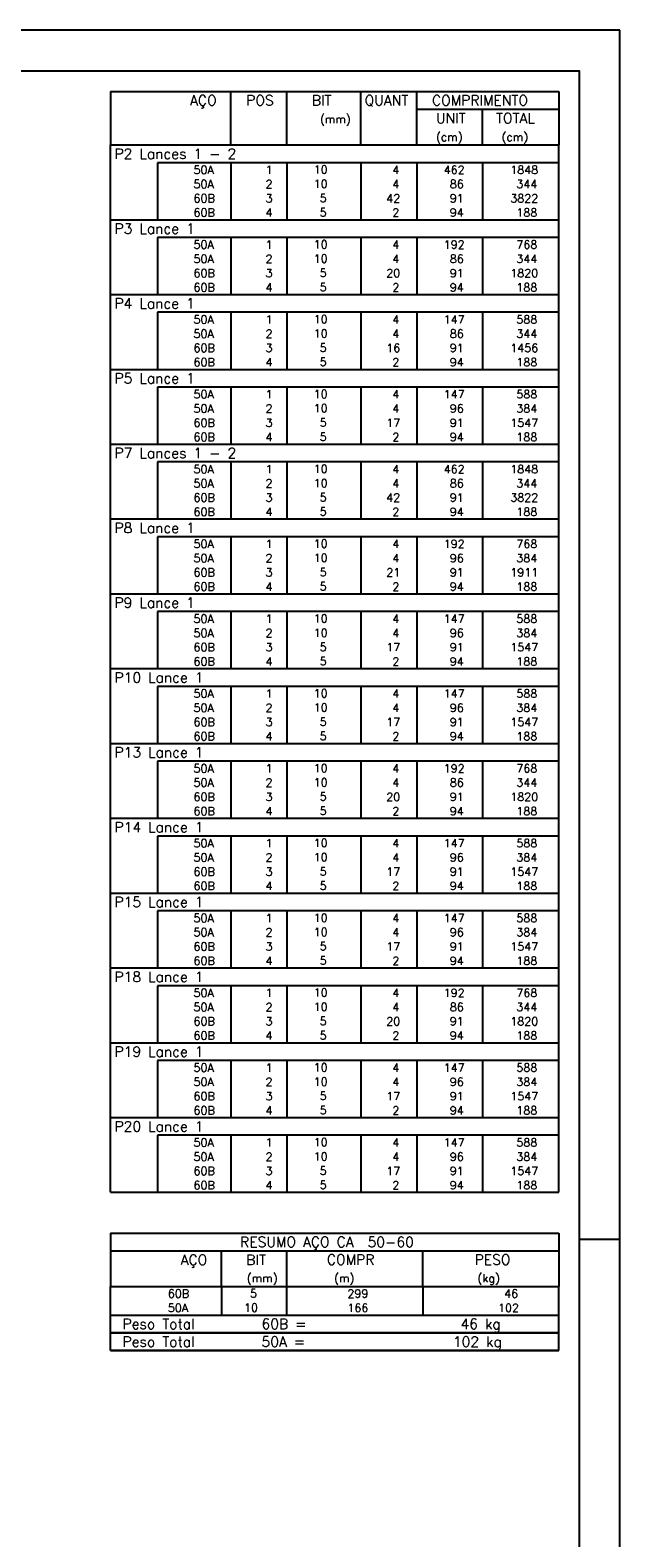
# Model space of a CAD drawing. Extents: x 0 to 84.1, y 0 to 59.4.
# Tile 6 of 6: x 69.6 to 84.1, y 22.4 to 59.4. Entities that reach past the tile are written whole.
import ezdxf

# ---------------------------------------------------------------- set-up
doc = ezdxf.new("R2010")
doc.units = 0
doc.header["$MEASUREMENT"] = 0
doc.layers.add('2', color=2, linetype='CONTINUOUS')
doc.styles.get("Standard").update_dxf_attribs({"font": 'ROMANS.SHX'})

msp = doc.modelspace()

# ---------------------------------------------------------------- linework, layer by layer
at = {"layer": '2', "linetype": 'Continuous'}
for p, q in [((84.1, 59.4), (0, 59.4)), ((84.1, 0), (84.1, 59.4)), ((71.6, 57.895), (71.6, 56.583)), ((71.6, 57.895), (82.6, 57.895)), ((74.55, 56.583), (74.55, 57.895)), ((75.93, 56.583), (75.93, 57.895)), ((77.74, 56.583), (77.74, 57.895)), ((79.12, 56.583), (79.12, 57.895)), ((82.6, 57.895), (82.6, 56.583)), ((79.12, 57.458), (82.6, 57.458)), ((80.73, 56.583), (80.73, 57.458)), ((71.6, 56.583), (82.6, 56.583)), ((71.6, 56.145), (71.6, 56.583)), ((71.6, 56.583), (82.6, 56.583)), ((82.6, 56.145), (82.6, 56.583)), ((71.6, 55.795), (71.6, 56.145)), ((82.6, 56.145), (72.75, 56.145)), ((72.75, 56.145), (72.75, 55.795)), ((74.55, 56.145), (74.55, 55.795)), ((75.93, 56.145), (75.93, 55.795)), ((77.74, 56.145), (77.74, 55.795)), ((79.12, 56.145), (79.12, 55.795)), ((80.73, 56.145), (80.73, 55.795)), ((82.6, 55.795), (82.6, 56.145)), ((71.6, 55.445), (71.6, 55.795)), ((72.75, 55.795), (72.75, 55.445)), ((74.55, 55.795), (74.55, 55.445)), ((75.93, 55.795), (75.93, 55.445)), ((77.74, 55.795), (77.74, 55.445)), ((79.12, 55.795), (79.12, 55.445)), ((80.73, 55.795), (80.73, 55.445)), ((82.6, 55.445), (82.6, 55.795)), ((71.6, 55.095), (71.6, 55.445)), ((72.75, 55.445), (72.75, 55.095)), ((74.55, 55.445), (74.55, 55.095)), ((75.93, 55.445), (75.93, 55.095)), ((77.74, 55.445), (77.74, 55.095)), ((79.12, 55.445), (79.12, 55.095)), ((80.73, 55.445), (80.73, 55.095)), ((82.6, 55.095), (82.6, 55.445)), ((71.6, 54.745), (71.6, 55.095)), ((72.75, 55.095), (72.75, 54.745)), ((74.55, 55.095), (74.55, 54.745)), ((75.93, 55.095), (75.93, 54.745)), ((77.74, 55.095), (77.74, 54.745)), ((79.12, 55.095), (79.12, 54.745)), ((80.73, 55.095), (80.73, 54.745)), ((82.6, 54.745), (82.6, 55.095)), ((71.6, 54.308), (71.6, 54.745)), ((71.6, 54.745), (82.6, 54.745)), ((82.6, 54.308), (82.6, 54.745)), ((71.6, 53.958), (71.6, 54.308)), ((82.6, 54.308), (72.75, 54.308)), ((72.75, 54.308), (72.75, 53.958)), ((74.55, 54.308), (74.55, 53.958)), ((75.93, 54.308), (75.93, 53.958)), ((77.74, 54.308), (77.74, 53.958)), ((79.12, 54.308), (79.12, 53.958)), ((80.73, 54.308), (80.73, 53.958)), ((82.6, 53.958), (82.6, 54.308)), ((71.6, 53.608), (71.6, 53.958)), ((72.75, 53.958), (72.75, 53.608)), ((74.55, 53.958), (74.55, 53.608)), ((75.93, 53.958), (75.93, 53.608)), ((77.74, 53.958), (77.74, 53.608)), ((79.12, 53.958), (79.12, 53.608)), ((80.73, 53.958), (80.73, 53.608)), ((82.6, 53.608), (82.6, 53.958)), ((71.6, 53.258), (71.6, 53.608)), ((72.75, 53.608), (72.75, 53.258)), ((74.55, 53.608), (74.55, 53.258)), ((75.93, 53.608), (75.93, 53.258)), ((77.74, 53.608), (77.74, 53.258)), ((79.12, 53.608), (79.12, 53.258)), ((80.73, 53.608), (80.73, 53.258)), ((82.6, 53.258), (82.6, 53.608)), ((71.6, 52.908), (71.6, 53.258)), ((72.75, 53.258), (72.75, 52.908)), ((74.55, 53.258), (74.55, 52.908)), ((75.93, 53.258), (75.93, 52.908)), ((77.74, 53.258), (77.74, 52.908)), ((79.12, 53.258), (79.12, 52.908)), ((80.73, 53.258), (80.73, 52.908)), ((82.6, 52.908), (82.6, 53.258)), ((71.6, 52.47), (71.6, 52.908)), ((71.6, 52.908), (82.6, 52.908)), ((82.6, 52.47), (82.6, 52.908)), ((71.6, 52.12), (71.6, 52.47)), ((82.6, 52.47), (72.75, 52.47)), ((72.75, 52.47), (72.75, 52.12)), ((74.55, 52.47), (74.55, 52.12)), ((75.93, 52.47), (75.93, 52.12)), ((77.74, 52.47), (77.74, 52.12)), ((79.12, 52.47), (79.12, 52.12)), ((80.73, 52.47), (80.73, 52.12)), ((82.6, 52.12), (82.6, 52.47)), ((71.6, 51.77), (71.6, 52.12)), ((72.75, 52.12), (72.75, 51.77)), ((74.55, 52.12), (74.55, 51.77)), ((75.93, 52.12), (75.93, 51.77)), ((77.74, 52.12), (77.74, 51.77)), ((79.12, 52.12), (79.12, 51.77)), ((80.73, 52.12), (80.73, 51.77)), ((82.6, 51.77), (82.6, 52.12)), ((71.6, 51.42), (71.6, 51.77)), ((72.75, 51.77), (72.75, 51.42)), ((74.55, 51.77), (74.55, 51.42)), ((75.93, 51.77), (75.93, 51.42)), ((77.74, 51.77), (77.74, 51.42)), ((79.12, 51.77), (79.12, 51.42)), ((80.73, 51.77), (80.73, 51.42)), ((82.6, 51.42), (82.6, 51.77)), ((71.6, 51.07), (71.6, 51.42)), ((72.75, 51.42), (72.75, 51.07)), ((74.55, 51.42), (74.55, 51.07)), ((75.93, 51.42), (75.93, 51.07)), ((77.74, 51.42), (77.74, 51.07)), ((79.12, 51.42), (79.12, 51.07)), ((80.73, 51.42), (80.73, 51.07)), ((82.6, 51.07), (82.6, 51.42)), ((71.6, 50.633), (71.6, 51.07)), ((71.6, 51.07), (82.6, 51.07)), ((82.6, 50.633), (82.6, 51.07)), ((71.6, 50.283), (71.6, 50.633)), ((82.6, 50.633), (72.75, 50.633)), ((72.75, 50.633), (72.75, 50.283)), ((74.55, 50.633), (74.55, 50.283)), ((75.93, 50.633), (75.93, 50.283)), ((77.74, 50.633), (77.74, 50.283)), ((79.12, 50.633), (79.12, 50.283)), ((80.73, 50.633), (80.73, 50.283)), ((82.6, 50.283), (82.6, 50.633)), ((71.6, 49.933), (71.6, 50.283)), ((72.75, 50.283), (72.75, 49.933)), ((74.55, 50.283), (74.55, 49.933)), ((75.93, 50.283), (75.93, 49.933)), ((77.74, 50.283), (77.74, 49.933)), ((79.12, 50.283), (79.12, 49.933)), ((80.73, 50.283), (80.73, 49.933)), ((82.6, 49.933), (82.6, 50.283)), ((71.6, 49.583), (71.6, 49.933)), ((72.75, 49.933), (72.75, 49.583)), ((74.55, 49.933), (74.55, 49.583)), ((75.93, 49.933), (75.93, 49.583)), ((77.74, 49.933), (77.74, 49.583)), ((79.12, 49.933), (79.12, 49.583)), ((80.73, 49.933), (80.73, 49.583)), ((82.6, 49.583), (82.6, 49.933)), ((71.6, 49.233), (71.6, 49.583)), ((72.75, 49.583), (72.75, 49.233)), ((74.55, 49.583), (74.55, 49.233)), ((75.93, 49.583), (75.93, 49.233)), ((77.74, 49.583), (77.74, 49.233)), ((79.12, 49.583), (79.12, 49.233)), ((80.73, 49.583), (80.73, 49.233)), ((82.6, 49.233), (82.6, 49.583)), ((71.6, 48.795), (71.6, 49.233)), ((71.6, 49.233), (82.6, 49.233)), ((82.6, 48.795), (82.6, 49.233)), ((71.6, 48.445), (71.6, 48.795)), ((82.6, 48.795), (72.75, 48.795)), ((72.75, 48.795), (72.75, 48.445)), ((74.55, 48.795), (74.55, 48.445)), ((75.93, 48.795), (75.93, 48.445)), ((77.74, 48.795), (77.74, 48.445)), ((79.12, 48.795), (79.12, 48.445)), ((80.73, 48.795), (80.73, 48.445)), ((82.6, 48.445), (82.6, 48.795)), ((71.6, 48.095), (71.6, 48.445)), ((72.75, 48.445), (72.75, 48.095)), ((74.55, 48.445), (74.55, 48.095)), ((75.93, 48.445), (75.93, 48.095)), ((77.74, 48.445), (77.74, 48.095)), ((79.12, 48.445), (79.12, 48.095)), ((80.73, 48.445), (80.73, 48.095)), ((82.6, 48.095), (82.6, 48.445)), ((71.6, 47.745), (71.6, 48.095)), ((72.75, 48.095), (72.75, 47.745)), ((74.55, 48.095), (74.55, 47.745)), ((75.93, 48.095), (75.93, 47.745)), ((77.74, 48.095), (77.74, 47.745)), ((79.12, 48.095), (79.12, 47.745)), ((80.73, 48.095), (80.73, 47.745)), ((82.6, 47.745), (82.6, 48.095)), ((71.6, 47.395), (71.6, 47.745)), ((72.75, 47.745), (72.75, 47.395)), ((74.55, 47.745), (74.55, 47.395)), ((75.93, 47.745), (75.93, 47.395)), ((77.74, 47.745), (77.74, 47.395)), ((79.12, 47.745), (79.12, 47.395)), ((80.73, 47.745), (80.73, 47.395)), ((82.6, 47.395), (82.6, 47.745)), ((71.6, 46.958), (71.6, 47.395)), ((71.6, 47.395), (82.6, 47.395)), ((82.6, 46.958), (82.6, 47.395)), ((71.6, 46.608), (71.6, 46.958)), ((82.6, 46.958), (72.75, 46.958)), ((72.75, 46.958), (72.75, 46.608)), ((74.55, 46.958), (74.55, 46.608)), ((75.93, 46.958), (75.93, 46.608)), ((77.74, 46.958), (77.74, 46.608)), ((79.12, 46.958), (79.12, 46.608)), ((80.73, 46.958), (80.73, 46.608)), ((82.6, 46.608), (82.6, 46.958)), ((71.6, 46.258), (71.6, 46.608)), ((72.75, 46.608), (72.75, 46.258)), ((74.55, 46.608), (74.55, 46.258)), ((75.93, 46.608), (75.93, 46.258)), ((77.74, 46.608), (77.74, 46.258)), ((79.12, 46.608), (79.12, 46.258)), ((80.73, 46.608), (80.73, 46.258)), ((82.6, 46.258), (82.6, 46.608)), ((71.6, 45.908), (71.6, 46.258)), ((72.75, 46.258), (72.75, 45.908)), ((74.55, 46.258), (74.55, 45.908)), ((75.93, 46.258), (75.93, 45.908)), ((77.74, 46.258), (77.74, 45.908)), ((79.12, 46.258), (79.12, 45.908)), ((80.73, 46.258), (80.73, 45.908)), ((82.6, 45.908), (82.6, 46.258)), ((71.6, 45.558), (71.6, 45.908)), ((71.6, 45.12), (71.6, 45.558)), ((71.6, 45.558), (82.6, 45.558)), ((72.75, 45.908), (72.75, 45.558)), ((74.55, 45.908), (74.55, 45.558)), ((75.93, 45.908), (75.93, 45.558)), ((77.74, 45.908), (77.74, 45.558)), ((79.12, 45.908), (79.12, 45.558)), ((80.73, 45.908), (80.73, 45.558)), ((82.6, 45.558), (82.6, 45.908)), ((82.6, 45.12), (82.6, 45.558)), ((71.6, 44.77), (71.6, 45.12)), ((82.6, 45.12), (72.75, 45.12)), ((72.75, 45.12), (72.75, 44.77)), ((74.55, 45.12), (74.55, 44.77)), ((75.93, 45.12), (75.93, 44.77)), ((77.74, 45.12), (77.74, 44.77)), ((79.12, 45.12), (79.12, 44.77)), ((80.73, 45.12), (80.73, 44.77)), ((82.6, 44.77), (82.6, 45.12)), ((71.6, 44.42), (71.6, 44.77)), ((72.75, 44.77), (72.75, 44.42)), ((74.55, 44.77), (74.55, 44.42)), ((75.93, 44.77), (75.93, 44.42)), ((77.74, 44.77), (77.74, 44.42)), ((79.12, 44.77), (79.12, 44.42)), ((80.73, 44.77), (80.73, 44.42)), ((82.6, 44.42), (82.6, 44.77)), ((71.6, 44.07), (71.6, 44.42)), ((71.6, 43.72), (71.6, 44.07)), ((72.75, 44.42), (72.75, 44.07)), ((72.75, 44.07), (72.75, 43.72)), ((74.55, 44.42), (74.55, 44.07)), ((74.55, 44.07), (74.55, 43.72)), ((75.93, 44.42), (75.93, 44.07)), ((75.93, 44.07), (75.93, 43.72)), ((77.74, 44.42), (77.74, 44.07)), ((77.74, 44.07), (77.74, 43.72)), ((79.12, 44.42), (79.12, 44.07)), ((79.12, 44.07), (79.12, 43.72)), ((80.73, 44.42), (80.73, 44.07)), ((80.73, 44.07), (80.73, 43.72)), ((82.6, 44.07), (82.6, 44.42)), ((82.6, 43.72), (82.6, 44.07)), ((71.6, 43.283), (71.6, 43.72)), ((71.6, 43.72), (82.6, 43.72)), ((82.6, 43.283), (82.6, 43.72)), ((71.6, 42.933), (71.6, 43.283)), ((82.6, 43.283), (72.75, 43.283)), ((72.75, 43.283), (72.75, 42.933)), ((74.55, 43.283), (74.55, 42.933)), ((75.93, 43.283), (75.93, 42.933)), ((77.74, 43.283), (77.74, 42.933)), ((79.12, 43.283), (79.12, 42.933)), ((80.73, 43.283), (80.73, 42.933)), ((82.6, 42.933), (82.6, 43.283)), ((71.6, 42.583), (71.6, 42.933)), ((71.6, 42.233), (71.6, 42.583)), ((72.75, 42.933), (72.75, 42.583)), ((72.75, 42.583), (72.75, 42.233)), ((74.55, 42.933), (74.55, 42.583)), ((74.55, 42.583), (74.55, 42.233)), ((75.93, 42.933), (75.93, 42.583)), ((75.93, 42.583), (75.93, 42.233)), ((77.74, 42.933), (77.74, 42.583)), ((77.74, 42.583), (77.74, 42.233)), ((79.12, 42.933), (79.12, 42.583)), ((79.12, 42.583), (79.12, 42.233)), ((80.73, 42.933), (80.73, 42.583)), ((80.73, 42.583), (80.73, 42.233)), ((82.6, 42.583), (82.6, 42.933)), ((82.6, 42.233), (82.6, 42.583)), ((71.6, 41.883), (71.6, 42.233)), ((72.75, 42.233), (72.75, 41.883)), ((74.55, 42.233), (74.55, 41.883)), ((75.93, 42.233), (75.93, 41.883)), ((77.74, 42.233), (77.74, 41.883)), ((79.12, 42.233), (79.12, 41.883)), ((80.73, 42.233), (80.73, 41.883)), ((82.6, 41.883), (82.6, 42.233)), ((71.6, 41.445), (71.6, 41.883)), ((71.6, 41.883), (82.6, 41.883)), ((82.6, 41.445), (82.6, 41.883)), ((71.6, 41.095), (71.6, 41.445)), ((82.6, 41.445), (72.75, 41.445)), ((72.75, 41.445), (72.75, 41.095)), ((74.55, 41.445), (74.55, 41.095)), ((75.93, 41.445), (75.93, 41.095)), ((77.74, 41.445), (77.74, 41.095)), ((79.12, 41.445), (79.12, 41.095)), ((80.73, 41.445), (80.73, 41.095)), ((82.6, 41.095), (82.6, 41.445)), ((71.6, 40.745), (71.6, 41.095)), ((71.6, 40.395), (71.6, 40.745)), ((72.75, 41.095), (72.75, 40.745)), ((72.75, 40.745), (72.75, 40.395)), ((74.55, 41.095), (74.55, 40.745)), ((74.55, 40.745), (74.55, 40.395)), ((75.93, 41.095), (75.93, 40.745)), ((75.93, 40.745), (75.93, 40.395)), ((77.74, 41.095), (77.74, 40.745)), ((77.74, 40.745), (77.74, 40.395)), ((79.12, 41.095), (79.12, 40.745)), ((79.12, 40.745), (79.12, 40.395)), ((80.73, 41.095), (80.73, 40.745)), ((80.73, 40.745), (80.73, 40.395)), ((82.6, 40.745), (82.6, 41.095)), ((82.6, 40.395), (82.6, 40.745)), ((71.6, 40.045), (71.6, 40.395)), ((72.75, 40.395), (72.75, 40.045)), ((74.55, 40.395), (74.55, 40.045)), ((75.93, 40.395), (75.93, 40.045)), ((77.74, 40.395), (77.74, 40.045)), ((79.12, 40.395), (79.12, 40.045)), ((80.73, 40.395), (80.73, 40.045)), ((82.6, 40.045), (82.6, 40.395)), ((71.6, 39.608), (71.6, 40.045)), ((71.6, 40.045), (82.6, 40.045)), ((82.6, 39.608), (82.6, 40.045)), ((71.6, 39.258), (71.6, 39.608)), ((71.6, 38.908), (71.6, 39.258)), ((82.6, 39.608), (72.75, 39.608)), ((72.75, 39.608), (72.75, 39.258)), ((72.75, 39.258), (72.75, 38.908)), ((74.55, 39.608), (74.55, 39.258)), ((74.55, 39.258), (74.55, 38.908)), ((75.93, 39.608), (75.93, 39.258)), ((75.93, 39.258), (75.93, 38.908)), ((77.74, 39.608), (77.74, 39.258)), ((77.74, 39.258), (77.74, 38.908)), ((79.12, 39.608), (79.12, 39.258)), ((79.12, 39.258), (79.12, 38.908)), ((80.73, 39.608), (80.73, 39.258)), ((80.73, 39.258), (80.73, 38.908)), ((82.6, 39.258), (82.6, 39.608)), ((82.6, 38.908), (82.6, 39.258)), ((71.6, 38.558), (71.6, 38.908)), ((72.75, 38.908), (72.75, 38.558)), ((74.55, 38.908), (74.55, 38.558)), ((75.93, 38.908), (75.93, 38.558)), ((77.74, 38.908), (77.74, 38.558)), ((79.12, 38.908), (79.12, 38.558)), ((80.73, 38.908), (80.73, 38.558)), ((82.6, 38.558), (82.6, 38.908)), ((71.6, 38.208), (71.6, 38.558)), ((72.75, 38.558), (72.75, 38.208)), ((74.55, 38.558), (74.55, 38.208)), ((75.93, 38.558), (75.93, 38.208)), ((77.74, 38.558), (77.74, 38.208)), ((79.12, 38.558), (79.12, 38.208)), ((80.73, 38.558), (80.73, 38.208)), ((82.6, 38.208), (82.6, 38.558)), ((71.6, 37.77), (71.6, 38.208)), ((71.6, 38.208), (82.6, 38.208)), ((82.6, 37.77), (82.6, 38.208)), ((71.6, 37.42), (71.6, 37.77)), ((82.6, 37.77), (72.75, 37.77)), ((72.75, 37.77), (72.75, 37.42)), ((74.55, 37.77), (74.55, 37.42)), ((75.93, 37.77), (75.93, 37.42)), ((77.74, 37.77), (77.74, 37.42)), ((79.12, 37.77), (79.12, 37.42)), ((80.73, 37.77), (80.73, 37.42)), ((82.6, 37.42), (82.6, 37.77)), ((71.6, 37.07), (71.6, 37.42)), ((72.75, 37.42), (72.75, 37.07)), ((74.55, 37.42), (74.55, 37.07)), ((75.93, 37.42), (75.93, 37.07)), ((77.74, 37.42), (77.74, 37.07)), ((79.12, 37.42), (79.12, 37.07)), ((80.73, 37.42), (80.73, 37.07)), ((82.6, 37.07), (82.6, 37.42)), ((71.6, 36.72), (71.6, 37.07)), ((72.75, 37.07), (72.75, 36.72)), ((74.55, 37.07), (74.55, 36.72)), ((75.93, 37.07), (75.93, 36.72)), ((77.74, 37.07), (77.74, 36.72)), ((79.12, 37.07), (79.12, 36.72)), ((80.73, 37.07), (80.73, 36.72)), ((82.6, 36.72), (82.6, 37.07)), ((71.6, 36.37), (71.6, 36.72)), ((72.75, 36.72), (72.75, 36.37)), ((74.55, 36.72), (74.55, 36.37)), ((75.93, 36.72), (75.93, 36.37)), ((77.74, 36.72), (77.74, 36.37)), ((79.12, 36.72), (79.12, 36.37)), ((80.73, 36.72), (80.73, 36.37)), ((82.6, 36.37), (82.6, 36.72)), ((71.6, 35.933), (71.6, 36.37)), ((71.6, 36.37), (82.6, 36.37)), ((82.6, 35.933), (82.6, 36.37)), ((71.6, 35.583), (71.6, 35.933)), ((82.6, 35.933), (72.75, 35.933)), ((72.75, 35.933), (72.75, 35.583)), ((74.55, 35.933), (74.55, 35.583)), ((75.93, 35.933), (75.93, 35.583)), ((77.74, 35.933), (77.74, 35.583)), ((79.12, 35.933), (79.12, 35.583)), ((80.73, 35.933), (80.73, 35.583)), ((82.6, 35.583), (82.6, 35.933)), ((71.6, 35.233), (71.6, 35.583)), ((72.75, 35.583), (72.75, 35.233)), ((74.55, 35.583), (74.55, 35.233)), ((75.93, 35.583), (75.93, 35.233)), ((77.74, 35.583), (77.74, 35.233)), ((79.12, 35.583), (79.12, 35.233)), ((80.73, 35.583), (80.73, 35.233)), ((82.6, 35.233), (82.6, 35.583)), ((71.6, 34.883), (71.6, 35.233)), ((72.75, 35.233), (72.75, 34.883)), ((74.55, 35.233), (74.55, 34.883)), ((75.93, 35.233), (75.93, 34.883)), ((77.74, 35.233), (77.74, 34.883)), ((79.12, 35.233), (79.12, 34.883)), ((80.73, 35.233), (80.73, 34.883)), ((82.6, 34.883), (82.6, 35.233)), ((71.6, 34.533), (71.6, 34.883)), ((72.75, 34.883), (72.75, 34.533)), ((74.55, 34.883), (74.55, 34.533)), ((75.93, 34.883), (75.93, 34.533)), ((77.74, 34.883), (77.74, 34.533)), ((79.12, 34.883), (79.12, 34.533)), ((80.73, 34.883), (80.73, 34.533)), ((82.6, 34.533), (82.6, 34.883)), ((71.6, 34.095), (71.6, 34.533)), ((71.6, 34.533), (82.6, 34.533)), ((82.6, 34.095), (82.6, 34.533)), ((71.6, 33.745), (71.6, 34.095)), ((82.6, 34.095), (72.75, 34.095)), ((72.75, 34.095), (72.75, 33.745)), ((74.55, 34.095), (74.55, 33.745)), ((75.93, 34.095), (75.93, 33.745)), ((77.74, 34.095), (77.74, 33.745)), ((79.12, 34.095), (79.12, 33.745)), ((80.73, 34.095), (80.73, 33.745)), ((82.6, 33.745), (82.6, 34.095)), ((71.6, 33.395), (71.6, 33.745)), ((72.75, 33.745), (72.75, 33.395)), ((74.55, 33.745), (74.55, 33.395)), ((75.93, 33.745), (75.93, 33.395)), ((77.74, 33.745), (77.74, 33.395)), ((79.12, 33.745), (79.12, 33.395)), ((80.73, 33.745), (80.73, 33.395)), ((82.6, 33.395), (82.6, 33.745)), ((71.6, 33.045), (71.6, 33.395)), ((72.75, 33.395), (72.75, 33.045)), ((74.55, 33.395), (74.55, 33.045)), ((75.93, 33.395), (75.93, 33.045)), ((77.74, 33.395), (77.74, 33.045)), ((79.12, 33.395), (79.12, 33.045)), ((80.73, 33.395), (80.73, 33.045)), ((82.6, 33.045), (82.6, 33.395)), ((71.6, 32.695), (71.6, 33.045)), ((72.75, 33.045), (72.75, 32.695)), ((74.55, 33.045), (74.55, 32.695)), ((75.93, 33.045), (75.93, 32.695)), ((77.74, 33.045), (77.74, 32.695)), ((79.12, 33.045), (79.12, 32.695)), ((80.73, 33.045), (80.73, 32.695)), ((82.6, 32.695), (82.6, 33.045)), ((71.6, 32.258), (71.6, 32.695)), ((71.6, 32.695), (82.6, 32.695)), ((82.6, 32.258), (82.6, 32.695)), ((71.6, 31.908), (71.6, 32.258)), ((82.6, 32.258), (72.75, 32.258)), ((72.75, 32.258), (72.75, 31.908)), ((74.55, 32.258), (74.55, 31.908)), ((75.93, 32.258), (75.93, 31.908)), ((77.74, 32.258), (77.74, 31.908)), ((79.12, 32.258), (79.12, 31.908)), ((80.73, 32.258), (80.73, 31.908)), ((82.6, 31.908), (82.6, 32.258)), ((71.6, 31.558), (71.6, 31.908)), ((72.75, 31.908), (72.75, 31.558)), ((74.55, 31.908), (74.55, 31.558)), ((75.93, 31.908), (75.93, 31.558)), ((77.74, 31.908), (77.74, 31.558)), ((79.12, 31.908), (79.12, 31.558)), ((80.73, 31.908), (80.73, 31.558)), ((82.6, 31.558), (82.6, 31.908)), ((71.6, 31.208), (71.6, 31.558)), ((72.75, 31.558), (72.75, 31.208)), ((74.55, 31.558), (74.55, 31.208)), ((75.93, 31.558), (75.93, 31.208)), ((77.74, 31.558), (77.74, 31.208)), ((79.12, 31.558), (79.12, 31.208)), ((80.73, 31.558), (80.73, 31.208)), ((82.6, 31.208), (82.6, 31.558)), ((71.6, 30.858), (71.6, 31.208)), ((72.75, 31.208), (72.75, 30.858)), ((74.55, 31.208), (74.55, 30.858)), ((75.93, 31.208), (75.93, 30.858)), ((77.74, 31.208), (77.74, 30.858)), ((79.12, 31.208), (79.12, 30.858)), ((80.73, 31.208), (80.73, 30.858)), ((82.6, 30.858), (82.6, 31.208)), ((71.6, 30.858), (82.6, 30.858)), ((71.6, 29.858), (71.6, 28.545)), ((71.6, 29.858), (82.6, 29.858)), ((82.6, 29.858), (82.6, 28.545)), ((84.1, 29.7), (83.1, 29.7)), ((71.6, 29.42), (82.6, 29.42)), ((74.32, 28.545), (74.32, 29.42)), ((75.93, 28.545), (75.93, 29.42)), ((79.265, 28.545), (79.265, 29.42)), ((71.6, 28.545), (82.6, 28.545)), ((71.6, 28.195), (71.6, 28.545)), ((74.32, 28.545), (74.32, 28.195)), ((75.93, 28.195), (75.93, 28.545)), ((79.265, 28.545), (79.265, 28.195)), ((82.6, 28.195), (82.6, 28.545)), ((71.6, 27.845), (71.6, 28.195)), ((74.32, 28.195), (74.32, 27.845)), ((75.93, 27.845), (75.93, 28.195)), ((79.265, 28.195), (79.265, 27.845)), ((82.6, 27.845), (82.6, 28.195)), ((71.6, 27.845), (82.6, 27.845)), ((71.6, 27.408), (71.6, 27.845)), ((71.6, 27.845), (82.6, 27.845)), ((82.6, 27.408), (82.6, 27.845)), ((82.6, 27.408), (71.6, 27.408)), ((71.6, 26.97), (71.6, 27.408)), ((71.6, 27.408), (82.6, 27.408)), ((82.6, 26.97), (82.6, 27.408)), ((82.6, 26.97), (71.6, 26.97)), ((71.6, 26.97), (82.6, 26.97))]:
    msp.add_line(p, q, dxfattribs=at)
msp.add_lwpolyline([(83.1, 1), (2.5, 1), (2.5, 58.4), (83.1, 58.4), (83.1, 1)], dxfattribs=at)

# ---------------------------------------------------------------- texts
for s, height, p in [('AÇO', 0.25, (73.55, 57.551)), ('POS', 0.25, (74.93, 57.551)), ('BIT', 0.25, (76.54, 57.551)), ('QUANT', 0.25, (77.836, 57.551)), ('COMPRIMENTO', 0.25, (79.489, 57.551)), ('(mm)', 0.2, (76.74, 57.114)), ('UNIT', 0.25, (79.587, 57.114)), ('TOTAL', 0.25, (81.059, 57.114)), ('(cm)', 0.2, (79.587, 56.676)), ('(cm)', 0.2, (81.197, 56.676)), ('P2 Lances 1 - 2', 0.25, (71.696, 56.239)), ('     50A', 0.2, (72.89, 55.87)), ('  1', 0.2, (75.13, 55.87)), ('   10  ', 0.2, (76.137, 55.876)), ('    4', 0.2, (77.92, 55.87)), ('   462', 0.2, (79.33, 55.87)), ('   1848', 0.2, (80.964, 55.87)), ('     50A', 0.2, (72.89, 55.52)), ('  2', 0.2, (75.13, 55.52)), ('   10  ', 0.2, (76.137, 55.526)), ('    4', 0.2, (77.92, 55.52)), ('    86', 0.2, (79.33, 55.52)), ('    344', 0.2, (80.964, 55.52)), ('     60B', 0.2, (72.89, 55.17)), ('  3', 0.2, (75.13, 55.17)), ('    5  ', 0.2, (76.137, 55.176)), ('   42', 0.2, (77.92, 55.17)), ('    91', 0.2, (79.33, 55.17)), ('   3822', 0.2, (80.964, 55.17)), ('     60B', 0.2, (72.89, 54.82)), ('  4', 0.2, (75.13, 54.82)), ('    5  ', 0.2, (76.137, 54.826)), ('    2', 0.2, (77.92, 54.82)), ('    94', 0.2, (79.33, 54.82)), ('    188', 0.2, (80.964, 54.82)), ('P3 Lance 1', 0.25, (71.696, 54.401)), ('     50A', 0.2, (72.89, 54.033)), ('  1', 0.2, (75.13, 54.033)), ('   10  ', 0.2, (76.137, 54.039)), ('    4', 0.2, (77.92, 54.033)), ('   192', 0.2, (79.33, 54.033)), ('    768', 0.2, (80.964, 54.033)), ('     50A', 0.2, (72.89, 53.683)), ('  2', 0.2, (75.13, 53.683)), ('   10  ', 0.2, (76.137, 53.689)), ('    4', 0.2, (77.92, 53.683)), ('    86', 0.2, (79.33, 53.683)), ('    344', 0.2, (80.964, 53.683)), ('     60B', 0.2, (72.89, 53.333)), ('  3', 0.2, (75.13, 53.333)), ('    5  ', 0.2, (76.137, 53.339)), ('   20', 0.2, (77.92, 53.333)), ('    91', 0.2, (79.33, 53.333)), ('   1820', 0.2, (80.964, 53.333)), ('     60B', 0.2, (72.89, 52.983)), ('  4', 0.2, (75.13, 52.983)), ('    5  ', 0.2, (76.137, 52.989)), ('    2', 0.2, (77.92, 52.983)), ('    94', 0.2, (79.33, 52.983)), ('    188', 0.2, (80.964, 52.983)), ('P4 Lance 1', 0.25, (71.696, 52.564)), ('     50A', 0.2, (72.89, 52.195)), ('  1', 0.2, (75.13, 52.195)), ('   10  ', 0.2, (76.137, 52.201)), ('    4', 0.2, (77.92, 52.195)), ('   147', 0.2, (79.33, 52.195)), ('    588', 0.2, (80.964, 52.195)), ('     50A', 0.2, (72.89, 51.845)), ('  2', 0.2, (75.13, 51.845)), ('   10  ', 0.2, (76.137, 51.851)), ('    4', 0.2, (77.92, 51.845)), ('    86', 0.2, (79.33, 51.845)), ('    344', 0.2, (80.964, 51.845)), ('     60B', 0.2, (72.89, 51.495)), ('  3', 0.2, (75.13, 51.495)), ('    5  ', 0.2, (76.137, 51.501)), ('   16', 0.2, (77.92, 51.495)), ('    91', 0.2, (79.33, 51.495)), ('   1456', 0.2, (80.964, 51.495)), ('     60B', 0.2, (72.89, 51.145)), ('  4', 0.2, (75.13, 51.145)), ('    5  ', 0.2, (76.137, 51.151)), ('    2', 0.2, (77.92, 51.145)), ('    94', 0.2, (79.33, 51.145)), ('    188', 0.2, (80.964, 51.145)), ('P5 Lance 1', 0.25, (71.696, 50.726)), ('     50A', 0.2, (72.89, 50.358)), ('  1', 0.2, (75.13, 50.358)), ('   10  ', 0.2, (76.137, 50.364)), ('    4', 0.2, (77.92, 50.358)), ('   147', 0.2, (79.33, 50.358)), ('    588', 0.2, (80.964, 50.358)), ('     50A', 0.2, (72.89, 50.008)), ('  2', 0.2, (75.13, 50.008)), ('   10  ', 0.2, (76.137, 50.014)), ('    4', 0.2, (77.92, 50.008)), ('    96', 0.2, (79.33, 50.008)), ('    384', 0.2, (80.964, 50.008)), ('     60B', 0.2, (72.89, 49.658)), ('  3', 0.2, (75.13, 49.658)), ('    5  ', 0.2, (76.137, 49.664)), ('   17', 0.2, (77.92, 49.658)), ('    91', 0.2, (79.33, 49.658)), ('   1547', 0.2, (80.964, 49.658)), ('     60B', 0.2, (72.89, 49.308)), ('  4', 0.2, (75.13, 49.308)), ('    5  ', 0.2, (76.137, 49.314)), ('    2', 0.2, (77.92, 49.308)), ('    94', 0.2, (79.33, 49.308)), ('    188', 0.2, (80.964, 49.308)), ('P7 Lances 1 - 2', 0.25, (71.696, 48.889)), ('     50A', 0.2, (72.89, 48.52)), ('  1', 0.2, (75.13, 48.52)), ('   10  ', 0.2, (76.137, 48.526)), ('    4', 0.2, (77.92, 48.52)), ('   462', 0.2, (79.33, 48.52)), ('   1848', 0.2, (80.964, 48.52)), ('     50A', 0.2, (72.89, 48.17)), ('  2', 0.2, (75.13, 48.17)), ('   10  ', 0.2, (76.137, 48.176)), ('    4', 0.2, (77.92, 48.17)), ('    86', 0.2, (79.33, 48.17)), ('    344', 0.2, (80.964, 48.17)), ('     60B', 0.2, (72.89, 47.82)), ('  3', 0.2, (75.13, 47.82)), ('    5  ', 0.2, (76.137, 47.826)), ('   42', 0.2, (77.92, 47.82)), ('    91', 0.2, (79.33, 47.82)), ('   3822', 0.2, (80.964, 47.82)), ('     60B', 0.2, (72.89, 47.47)), ('  4', 0.2, (75.13, 47.47)), ('    5  ', 0.2, (76.137, 47.476)), ('    2', 0.2, (77.92, 47.47)), ('    94', 0.2, (79.33, 47.47)), ('    188', 0.2, (80.964, 47.47)), ('P8 Lance 1', 0.25, (71.696, 47.051)), ('     50A', 0.2, (72.89, 46.683)), ('  1', 0.2, (75.13, 46.683)), ('   10  ', 0.2, (76.137, 46.689)), ('    4', 0.2, (77.92, 46.683)), ('   192', 0.2, (79.33, 46.683)), ('    768', 0.2, (80.964, 46.683)), ('     50A', 0.2, (72.89, 46.333)), ('  2', 0.2, (75.13, 46.333)), ('   10  ', 0.2, (76.137, 46.339)), ('    4', 0.2, (77.92, 46.333)), ('    96', 0.2, (79.33, 46.333)), ('    384', 0.2, (80.964, 46.333)), ('     60B', 0.2, (72.89, 45.983)), ('  3', 0.2, (75.13, 45.983)), ('    5  ', 0.2, (76.137, 45.989)), ('   21', 0.2, (77.92, 45.983)), ('    91', 0.2, (79.33, 45.983)), ('   1911', 0.2, (80.964, 45.983)), ('     60B', 0.2, (72.89, 45.633)), ('  4', 0.2, (75.13, 45.633)), ('    5  ', 0.2, (76.137, 45.639)), ('    2', 0.2, (77.92, 45.633)), ('    94', 0.2, (79.33, 45.633)), ('    188', 0.2, (80.964, 45.633)), ('P9 Lance 1', 0.25, (71.696, 45.214)), ('     50A', 0.2, (72.89, 44.845)), ('  1', 0.2, (75.13, 44.845)), ('   10  ', 0.2, (76.137, 44.851)), ('    4', 0.2, (77.92, 44.845)), ('   147', 0.2, (79.33, 44.845)), ('    588', 0.2, (80.964, 44.845)), ('     50A', 0.2, (72.89, 44.495)), ('  2', 0.2, (75.13, 44.495)), ('   10  ', 0.2, (76.137, 44.501)), ('    4', 0.2, (77.92, 44.495)), ('    96', 0.2, (79.33, 44.495)), ('    384', 0.2, (80.964, 44.495)), ('     60B', 0.2, (72.89, 44.145)), ('  3', 0.2, (75.13, 44.145)), ('    5  ', 0.2, (76.137, 44.151)), ('   17', 0.2, (77.92, 44.145)), ('    91', 0.2, (79.33, 44.145)), ('   1547', 0.2, (80.964, 44.145)), ('     60B', 0.2, (72.89, 43.795)), ('  4', 0.2, (75.13, 43.795)), ('    5  ', 0.2, (76.137, 43.801)), ('    2', 0.2, (77.92, 43.795)), ('    94', 0.2, (79.33, 43.795)), ('    188', 0.2, (80.964, 43.795)), ('P10 Lance 1', 0.25, (71.696, 43.376)), ('     50A', 0.2, (72.89, 43.008)), ('  1', 0.2, (75.13, 43.008)), ('   10  ', 0.2, (76.137, 43.014)), ('    4', 0.2, (77.92, 43.008)), ('   147', 0.2, (79.33, 43.008)), ('    588', 0.2, (80.964, 43.008)), ('     50A', 0.2, (72.89, 42.658)), ('  2', 0.2, (75.13, 42.658)), ('   10  ', 0.2, (76.137, 42.664)), ('    4', 0.2, (77.92, 42.658)), ('    96', 0.2, (79.33, 42.658)), ('    384', 0.2, (80.964, 42.658)), ('     60B', 0.2, (72.89, 42.308)), ('  3', 0.2, (75.13, 42.308)), ('    5  ', 0.2, (76.137, 42.314)), ('   17', 0.2, (77.92, 42.308)), ('    91', 0.2, (79.33, 42.308)), ('   1547', 0.2, (80.964, 42.308)), ('     60B', 0.2, (72.89, 41.958)), ('  4', 0.2, (75.13, 41.958)), ('    5  ', 0.2, (76.137, 41.964)), ('    2', 0.2, (77.92, 41.958)), ('    94', 0.2, (79.33, 41.958)), ('    188', 0.2, (80.964, 41.958)), ('P13 Lance 1', 0.25, (71.696, 41.539)), ('     50A', 0.2, (72.89, 41.17)), ('  1', 0.2, (75.13, 41.17)), ('   10  ', 0.2, (76.137, 41.176)), ('    4', 0.2, (77.92, 41.17)), ('   192', 0.2, (79.33, 41.17)), ('    768', 0.2, (80.964, 41.17)), ('     50A', 0.2, (72.89, 40.82)), ('  2', 0.2, (75.13, 40.82)), ('   10  ', 0.2, (76.137, 40.826)), ('    4', 0.2, (77.92, 40.82)), ('    86', 0.2, (79.33, 40.82)), ('    344', 0.2, (80.964, 40.82)), ('     60B', 0.2, (72.89, 40.47)), ('  3', 0.2, (75.13, 40.47)), ('    5  ', 0.2, (76.137, 40.476)), ('   20', 0.2, (77.92, 40.47)), ('    91', 0.2, (79.33, 40.47)), ('   1820', 0.2, (80.964, 40.47)), ('     60B', 0.2, (72.89, 40.12)), ('  4', 0.2, (75.13, 40.12)), ('    5  ', 0.2, (76.137, 40.126)), ('    2', 0.2, (77.92, 40.12)), ('    94', 0.2, (79.33, 40.12)), ('    188', 0.2, (80.964, 40.12)), ('P14 Lance 1', 0.25, (71.696, 39.701)), ('     50A', 0.2, (72.89, 39.333)), ('  1', 0.2, (75.13, 39.333)), ('   10  ', 0.2, (76.137, 39.339)), ('    4', 0.2, (77.92, 39.333)), ('   147', 0.2, (79.33, 39.333)), ('    588', 0.2, (80.964, 39.333)), ('     50A', 0.2, (72.89, 38.983)), ('  2', 0.2, (75.13, 38.983)), ('   10  ', 0.2, (76.137, 38.989)), ('    4', 0.2, (77.92, 38.983)), ('    96', 0.2, (79.33, 38.983)), ('    384', 0.2, (80.964, 38.983)), ('     60B', 0.2, (72.89, 38.633)), ('  3', 0.2, (75.13, 38.633)), ('    5  ', 0.2, (76.137, 38.639)), ('   17', 0.2, (77.92, 38.633)), ('    91', 0.2, (79.33, 38.633)), ('   1547', 0.2, (80.964, 38.633)), ('     60B', 0.2, (72.89, 38.283)), ('  4', 0.2, (75.13, 38.283)), ('    5  ', 0.2, (76.137, 38.289)), ('    2', 0.2, (77.92, 38.283)), ('    94', 0.2, (79.33, 38.283)), ('    188', 0.2, (80.964, 38.283)), ('P15 Lance 1', 0.25, (71.696, 37.864)), ('     50A', 0.2, (72.89, 37.495)), ('  1', 0.2, (75.13, 37.495)), ('   10  ', 0.2, (76.137, 37.501)), ('    4', 0.2, (77.92, 37.495)), ('   147', 0.2, (79.33, 37.495)), ('    588', 0.2, (80.964, 37.495)), ('     50A', 0.2, (72.89, 37.145)), ('  2', 0.2, (75.13, 37.145)), ('   10  ', 0.2, (76.137, 37.151)), ('    4', 0.2, (77.92, 37.145)), ('    96', 0.2, (79.33, 37.145)), ('    384', 0.2, (80.964, 37.145)), ('     60B', 0.2, (72.89, 36.795)), ('  3', 0.2, (75.13, 36.795)), ('    5  ', 0.2, (76.137, 36.801)), ('   17', 0.2, (77.92, 36.795)), ('    91', 0.2, (79.33, 36.795)), ('   1547', 0.2, (80.964, 36.795)), ('     60B', 0.2, (72.89, 36.445)), ('  4', 0.2, (75.13, 36.445)), ('    5  ', 0.2, (76.137, 36.451)), ('    2', 0.2, (77.92, 36.445)), ('    94', 0.2, (79.33, 36.445)), ('    188', 0.2, (80.964, 36.445)), ('P18 Lance 1', 0.25, (71.696, 36.026)), ('     50A', 0.2, (72.89, 35.658)), ('  1', 0.2, (75.13, 35.658)), ('   10  ', 0.2, (76.137, 35.664)), ('    4', 0.2, (77.92, 35.658)), ('   192', 0.2, (79.33, 35.658)), ('    768', 0.2, (80.964, 35.658)), ('     50A', 0.2, (72.89, 35.308)), ('  2', 0.2, (75.13, 35.308)), ('   10  ', 0.2, (76.137, 35.314)), ('    4', 0.2, (77.92, 35.308)), ('    86', 0.2, (79.33, 35.308)), ('    344', 0.2, (80.964, 35.308)), ('     60B', 0.2, (72.89, 34.958)), ('     60B', 0.2, (72.89, 34.608)), ('  4', 0.2, (75.13, 34.608)), ('  3', 0.2, (75.13, 34.958)), ('    5  ', 0.2, (76.137, 34.964)), ('    5  ', 0.2, (76.137, 34.614)), ('   20', 0.2, (77.92, 34.958)), ('    2', 0.2, (77.92, 34.608)), ('    91', 0.2, (79.33, 34.958)), ('    94', 0.2, (79.33, 34.608)), ('   1820', 0.2, (80.964, 34.958)), ('    188', 0.2, (80.964, 34.608)), ('P19 Lance 1', 0.25, (71.696, 34.189)), ('     50A', 0.2, (72.89, 33.82)), ('  1', 0.2, (75.13, 33.82)), ('   10  ', 0.2, (76.137, 33.826)), ('    4', 0.2, (77.92, 33.82)), ('   147', 0.2, (79.33, 33.82)), ('    588', 0.2, (80.964, 33.82)), ('     50A', 0.2, (72.89, 33.47)), ('  2', 0.2, (75.13, 33.47)), ('   10  ', 0.2, (76.137, 33.476)), ('    5  ', 0.2, (76.137, 33.126)), ('    4', 0.2, (77.92, 33.47)), ('    96', 0.2, (79.33, 33.47)), ('    384', 0.2, (80.964, 33.47)), ('     60B', 0.2, (72.89, 33.12)), ('     60B', 0.2, (72.89, 32.77)), ('  4', 0.2, (75.13, 32.77)), ('  3', 0.2, (75.13, 33.12)), ('    5  ', 0.2, (76.137, 32.776)), ('   17', 0.2, (77.92, 33.12)), ('    2', 0.2, (77.92, 32.77)), ('    91', 0.2, (79.33, 33.12)), ('    94', 0.2, (79.33, 32.77)), ('   1547', 0.2, (80.964, 33.12)), ('    188', 0.2, (80.964, 32.77)), ('P20 Lance 1', 0.25, (71.696, 32.351)), ('     50A', 0.2, (72.89, 31.983)), ('  1', 0.2, (75.13, 31.983)), ('   10  ', 0.2, (76.137, 31.989)), ('    4', 0.2, (77.92, 31.983)), ('   147', 0.2, (79.33, 31.983)), ('    588', 0.2, (80.964, 31.983)), ('     50A', 0.2, (72.89, 31.633)), ('     60B', 0.2, (72.89, 31.283)), ('  3', 0.2, (75.13, 31.283)), ('  2', 0.2, (75.13, 31.633)), ('   10  ', 0.2, (76.137, 31.639)), ('    5  ', 0.2, (76.137, 31.289)), ('   17', 0.2, (77.92, 31.283)), ('    4', 0.2, (77.92, 31.633)), ('    96', 0.2, (79.33, 31.633)), ('    91', 0.2, (79.33, 31.283)), ('   1547', 0.2, (80.964, 31.283)), ('    384', 0.2, (80.964, 31.633)), ('     60B', 0.2, (72.89, 30.933)), ('  4', 0.2, (75.13, 30.933)), ('    5  ', 0.2, (76.137, 30.939)), ('    2', 0.2, (77.92, 30.933)), ('    94', 0.2, (79.33, 30.933)), ('    188', 0.2, (80.964, 30.933)), ('RESUMO AÇO CA  50-60', 0.25, (74.78, 29.514)), ('AÇO', 0.25, (73.32, 29.076)), ('BIT', 0.25, (74.93, 29.076)), ('COMPR', 0.25, (76.909, 29.08)), ('PESO', 0.25, (80.538, 29.08)), ('(mm)', 0.2, (74.944, 28.649)), ('(m)', 0.2, (77.086, 28.649)), ('(kg)', 0.2, (80.606, 28.649)), ('     60B', 0.2, (72.26, 28.27)), ('    5  ', 0.2, (74.427, 28.276)), ('     299', 0.2, (76.668, 28.27)), ('     46', 0.2, (80.515, 28.27)), ('Peso Total        60B =', 0.25, (71.893, 27.501)), ('     50A', 0.2, (72.26, 27.92)), ('   10  ', 0.2, (74.427, 27.926)), ('     166', 0.2, (76.668, 27.92)), ('     46 kg', 0.25, (79.257, 27.501)), ('    102', 0.2, (80.515, 27.92)), ('Peso Total        50A =', 0.25, (71.893, 27.064)), ('    102 kg', 0.25, (79.257, 27.064))]:
    msp.add_text(s, height=height, dxfattribs=at).set_placement(p)

doc.saveas('drawing.dxf')
